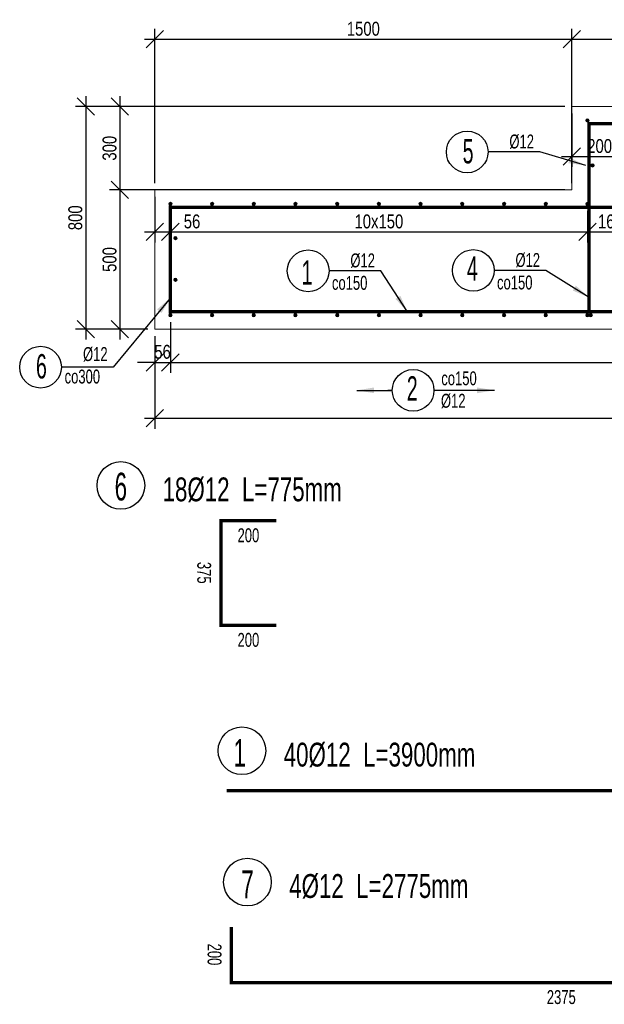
# Model space of a CAD drawing. Header units: millimetres. Extents: x 1495 to 2068, y -230 to 151.
# Tile 1 of 9: x 1510 to 1615, y -197 to -20. Entities that reach past the tile are written whole.
import ezdxf
from ezdxf.enums import TextEntityAlignment as Align

# ---------------------------------------------------------------- set-up
doc = ezdxf.new("R2010")
doc.units = ezdxf.units.MM
doc.header["$PDMODE"] = 65
for name, color, linetype in [('00ZbrGłó-L', 7, 'Continuous'), ('00ZbrGłó-T', 2, 'Continuous'), ('00ZbrGłó-W', 7, 'Continuous')]:
    doc.layers.add(name, color=color, linetype=linetype)
doc.layers.add('BK_Beton', color=2, linetype='Continuous', lineweight=15)
doc.styles.add('CDMSTYLE', font='CDMSIMPL', dxfattribs={"width": 0.8, "bigfont": 'CDMBIGPL'})
doc.dimstyles.new('CDM-MM25MM', dxfattribs={"dimscale": 25, "dimtxt": 2, "dimasz": 2.5, "dimexe": 1.5, "dimexo": 1, "dimgap": 0.5, "dimtad": 1, "dimdec": 0, "dimrnd": 1, "dimzin": 9, "dimtxsty": 'CDMSTYLE', "dimblk": 'OBLIQUE', "dimcen": 2.5, "dimdle": 1.5, "dimclrd": 8, "dimclre": 8, "dimclrt": 1, "dimadec": 1, "dimazin": 2, "dimtfac": 1, "dimtdec": 0, "dimtix": 1, "dimtmove": 2, "dimatfit": 3, "dimfxl": 1.5, "dimtvp": 1, "dimtolj": 1, "dimtzin": 0, "dimlwd": 25, "dimlwe": 25, "dimarcsym": 0})

# ---------------------------------------------------------------- blocks, each defined once
blk = doc.blocks.new('_OBLIQUE')
at = {"color": 0, "linetype": 'ByBlock'}
blk.add_line((-0.5, -0.5), (0.5, 0.5), dxfattribs=at)
blk = doc.blocks.new('*D68')
at = {"layer": 'BK_Beton', "color": 8, "lineweight": 25, "ltscale": 0.05, "transparency": 16777216}
for p, q in [((1537.26, -74.52), (1537.26, -83.63)), ((1534.46, -77.02), (1534.46, -83.63)), ((1534.46, -81.76), (1531.34, -81.76)), ((1534.46, -81.76), (1537.26, -81.76)), ((1537.26, -81.76), (1540.39, -81.76))]:
    blk.add_line(p, q, dxfattribs=at)
at = {"layer": 'Defpoints', "color": 0, "ltscale": 0.05, "transparency": 16777216}
for p in [(1537.26, -73.27), (1534.46, -75.77), (1537.26, -81.76)]:
    blk.add_point(p, dxfattribs=at)
at = {"layer": 'BK_Beton', "color": 8, "lineweight": 25, "ltscale": 0.05, "transparency": 16777216, "xscale": 3.124999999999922, "yscale": 3.124999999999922, "zscale": 3.124999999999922}
blk.add_blockref('_OBLIQUE', (1534.46, -81.76), dxfattribs=at)
at = {"layer": 'BK_Beton', "color": 8, "lineweight": 25, "ltscale": 0.05, "transparency": 16777216, "xscale": 3.124999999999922, "yscale": 3.124999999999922, "zscale": 3.124999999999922, "rotation": 180}
blk.add_blockref('_OBLIQUE', (1537.26, -81.76), dxfattribs=at)
at = {"layer": 'BK_Beton', "color": 1, "ltscale": 0.05, "transparency": 16777216, "insert": (1535.86, -79.88), "char_height": 2.5, "attachment_point": 5, "style": 'CDMSTYLE'}
blk.add_mtext('\\A1;56', dxfattribs=at)
blk = doc.blocks.new('*D69')
at = {"layer": 'BK_Beton', "color": 8, "lineweight": 25, "ltscale": 0.05, "transparency": 16777216}
for p, q in [((1537.26, -74.52), (1537.26, -83.63)), ((1724.76, -74.52), (1724.76, -83.63)), ((1535.39, -81.76), (1726.64, -81.76))]:
    blk.add_line(p, q, dxfattribs=at)
at = {"layer": 'Defpoints', "color": 0, "ltscale": 0.05, "transparency": 16777216}
for p in [(1537.26, -73.27), (1724.76, -73.27), (1724.76, -81.76)]:
    blk.add_point(p, dxfattribs=at)
at = {"layer": 'BK_Beton', "color": 8, "lineweight": 25, "ltscale": 0.05, "transparency": 16777216, "xscale": 3.124999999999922, "yscale": 3.124999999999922, "zscale": 3.124999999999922, "rotation": 180}
blk.add_blockref('_OBLIQUE', (1537.26, -81.76), dxfattribs=at)
at = {"layer": 'BK_Beton', "color": 8, "lineweight": 25, "ltscale": 0.05, "transparency": 16777216, "xscale": 3.124999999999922, "yscale": 3.124999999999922, "zscale": 3.124999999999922}
blk.add_blockref('_OBLIQUE', (1724.76, -81.76), dxfattribs=at)
at = {"layer": 'BK_Beton', "color": 1, "ltscale": 0.05, "transparency": 16777216, "insert": (1631.01, -79.88), "char_height": 2.5, "attachment_point": 5, "style": 'CDMSTYLE'}
blk.add_mtext('\\A1;25x150', dxfattribs=at)
blk = doc.blocks.new('*D75')
at = {"layer": 'BK_Beton', "color": 8, "lineweight": 25, "ltscale": 0.05, "transparency": 16777216}
for p, q in [((1534.46, -52.02), (1534.46, -60.19)), ((1537.26, -54.52), (1537.26, -60.19)), ((1532.59, -58.32), (1539.14, -58.32))]:
    blk.add_line(p, q, dxfattribs=at)
at = {"layer": 'Defpoints', "color": 0, "ltscale": 0.05, "transparency": 16777216}
for p in [(1534.46, -50.77), (1537.26, -53.27), (1537.26, -58.32)]:
    blk.add_point(p, dxfattribs=at)
at = {"layer": 'BK_Beton', "color": 8, "lineweight": 25, "ltscale": 0.05, "transparency": 16777216, "xscale": 3.124999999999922, "yscale": 3.124999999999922, "zscale": 3.124999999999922, "rotation": 180}
blk.add_blockref('_OBLIQUE', (1534.46, -58.32), dxfattribs=at)
at = {"layer": 'BK_Beton', "color": 8, "lineweight": 25, "ltscale": 0.05, "transparency": 16777216, "xscale": 3.124999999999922, "yscale": 3.124999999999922, "zscale": 3.124999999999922}
blk.add_blockref('_OBLIQUE', (1537.26, -58.32), dxfattribs=at)
at = {"layer": 'BK_Beton', "color": 1, "ltscale": 0.05, "transparency": 16777216, "insert": (1541.16, -56.44), "char_height": 2.5, "attachment_point": 5, "style": 'CDMSTYLE'}
blk.add_mtext('\\A1;56', dxfattribs=at)
blk = doc.blocks.new('*D76')
at = {"layer": 'BK_Beton', "color": 8, "lineweight": 25, "ltscale": 0.05, "transparency": 16777216}
for p, q in [((1537.26, -54.52), (1537.26, -60.19)), ((1612.26, -54.52), (1612.26, -60.19)), ((1535.39, -58.32), (1614.14, -58.32))]:
    blk.add_line(p, q, dxfattribs=at)
at = {"layer": 'Defpoints', "color": 0, "ltscale": 0.05, "transparency": 16777216}
for p in [(1537.26, -53.27), (1612.26, -53.27), (1612.26, -58.32)]:
    blk.add_point(p, dxfattribs=at)
at = {"layer": 'BK_Beton', "color": 8, "lineweight": 25, "ltscale": 0.05, "transparency": 16777216, "xscale": 3.124999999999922, "yscale": 3.124999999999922, "zscale": 3.124999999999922, "rotation": 180}
blk.add_blockref('_OBLIQUE', (1537.26, -58.32), dxfattribs=at)
at = {"layer": 'BK_Beton', "color": 8, "lineweight": 25, "ltscale": 0.05, "transparency": 16777216, "xscale": 3.124999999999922, "yscale": 3.124999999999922, "zscale": 3.124999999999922}
blk.add_blockref('_OBLIQUE', (1612.26, -58.32), dxfattribs=at)
at = {"layer": 'BK_Beton', "color": 1, "ltscale": 0.05, "transparency": 16777216, "insert": (1574.76, -56.44), "char_height": 2.5, "attachment_point": 5, "style": 'CDMSTYLE'}
blk.add_mtext('\\A1;10x150', dxfattribs=at)
blk = doc.blocks.new('*D77')
at = {"layer": 'BK_Beton', "color": 8, "lineweight": 25, "ltscale": 0.05, "transparency": 16777216}
for p, q in [((1612.26, -54.52), (1612.26, -60.19)), ((1620.51, -54.52), (1620.51, -60.19)), ((1610.39, -58.32), (1622.39, -58.32))]:
    blk.add_line(p, q, dxfattribs=at)
at = {"layer": 'Defpoints', "color": 0, "ltscale": 0.05, "transparency": 16777216}
for p in [(1612.26, -53.27), (1620.51, -53.27), (1620.51, -58.32)]:
    blk.add_point(p, dxfattribs=at)
at = {"layer": 'BK_Beton', "color": 8, "lineweight": 25, "ltscale": 0.05, "transparency": 16777216, "xscale": 3.124999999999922, "yscale": 3.124999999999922, "zscale": 3.124999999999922, "rotation": 180}
blk.add_blockref('_OBLIQUE', (1612.26, -58.32), dxfattribs=at)
at = {"layer": 'BK_Beton', "color": 8, "lineweight": 25, "ltscale": 0.05, "transparency": 16777216, "xscale": 3.124999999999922, "yscale": 3.124999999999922, "zscale": 3.124999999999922}
blk.add_blockref('_OBLIQUE', (1620.51, -58.32), dxfattribs=at)
at = {"layer": 'BK_Beton', "color": 1, "ltscale": 0.05, "transparency": 16777216, "insert": (1616.39, -56.44), "char_height": 2.5, "attachment_point": 5, "style": 'CDMSTYLE'}
blk.add_mtext('\\A1;165', dxfattribs=at)
blk = doc.blocks.new('ZbOpiSkr01A')
at = {"color": 9, "linetype": 'Continuous', "lineweight": 25, "style": 'CDMSTYLE', "flags": 1}
for tag, p, width in [('LICZBA', (1.01, 5.65), 0.7), ('ROZSTAW', (9.2, 5.65), 0.85)]:
    blk.add_attdef(tag, p, '', height=2, dxfattribs=dict(at, width=width))
at = {"color": 0, "linetype": 'Continuous', "lineweight": 20, "style": 'CDMSTYLE', "width": 0.7}
blk.add_attdef('TEKST_GORNY', (1, 0.5), '', height=2, dxfattribs=at)
at = {"color": 0, "linetype": 'Continuous', "lineweight": -2, "style": 'CDMSTYLE', "width": 0.7}
blk.add_attdef('TEKST_DOLNY', (1.05, -2.73), '', height=2, dxfattribs=at)
blk = doc.blocks.new('*D88')
at = {"layer": 'BK_Beton', "color": 8, "lineweight": 25, "ltscale": 0.05, "transparency": 16777216}
for p, q in [((1534.46, -77.02), (1534.46, -93.68)), ((1734.46, -77.02), (1734.46, -93.68)), ((1532.59, -91.81), (1736.34, -91.81))]:
    blk.add_line(p, q, dxfattribs=at)
at = {"layer": 'Defpoints', "color": 0, "ltscale": 0.05, "transparency": 16777216}
for p in [(1534.46, -75.77), (1734.46, -75.77), (1734.46, -91.81)]:
    blk.add_point(p, dxfattribs=at)
at = {"layer": 'BK_Beton', "color": 8, "lineweight": 25, "ltscale": 0.05, "transparency": 16777216, "xscale": 3.124999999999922, "yscale": 3.124999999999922, "zscale": 3.124999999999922, "rotation": 180}
blk.add_blockref('_OBLIQUE', (1534.46, -91.81), dxfattribs=at)
at = {"layer": 'BK_Beton', "color": 8, "lineweight": 25, "ltscale": 0.05, "transparency": 16777216, "xscale": 3.124999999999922, "yscale": 3.124999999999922, "zscale": 3.124999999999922}
blk.add_blockref('_OBLIQUE', (1734.46, -91.81), dxfattribs=at)
at = {"layer": 'BK_Beton', "color": 1, "ltscale": 0.05, "transparency": 16777216, "insert": (1634.46, -89.93), "char_height": 2.5, "attachment_point": 5, "style": 'CDMSTYLE'}
blk.add_mtext('\\A1;4000', dxfattribs=at)
blk = doc.blocks.new('*D89')
at = {"layer": 'BK_Beton', "color": 8, "lineweight": 25, "ltscale": 0.05, "transparency": 16777216}
for p, q in [((1534.46, -49.52), (1534.46, -21.81)), ((1609.46, -49.52), (1609.46, -21.81)), ((1532.59, -23.68), (1611.34, -23.68))]:
    blk.add_line(p, q, dxfattribs=at)
at = {"layer": 'Defpoints', "color": 0, "ltscale": 0.05, "transparency": 16777216}
for p in [(1609.46, -23.68), (1534.46, -50.77), (1609.46, -50.77)]:
    blk.add_point(p, dxfattribs=at)
at = {"layer": 'BK_Beton', "color": 8, "lineweight": 25, "ltscale": 0.05, "transparency": 16777216, "xscale": 3.124999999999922, "yscale": 3.124999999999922, "zscale": 3.124999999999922, "rotation": 180}
blk.add_blockref('_OBLIQUE', (1534.46, -23.68), dxfattribs=at)
at = {"layer": 'BK_Beton', "color": 8, "lineweight": 25, "ltscale": 0.05, "transparency": 16777216, "xscale": 3.124999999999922, "yscale": 3.124999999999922, "zscale": 3.124999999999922}
blk.add_blockref('_OBLIQUE', (1609.46, -23.68), dxfattribs=at)
at = {"layer": 'BK_Beton', "color": 1, "ltscale": 0.05, "transparency": 16777216, "insert": (1571.96, -21.81), "char_height": 2.5, "attachment_point": 5, "style": 'CDMSTYLE'}
blk.add_mtext('\\A1;1500', dxfattribs=at)
blk = doc.blocks.new('*D90')
at = {"layer": 'BK_Beton', "color": 8, "lineweight": 25, "ltscale": 0.05, "transparency": 16777216}
for p, q in [((1609.46, -34.41), (1609.46, -21.81)), ((1659.46, -34.41), (1659.46, -21.81)), ((1607.59, -23.68), (1661.34, -23.68))]:
    blk.add_line(p, q, dxfattribs=at)
at = {"layer": 'Defpoints', "color": 0, "ltscale": 0.05, "transparency": 16777216}
for p in [(1659.46, -23.68), (1609.46, -35.66), (1659.46, -35.66)]:
    blk.add_point(p, dxfattribs=at)
at = {"layer": 'BK_Beton', "color": 8, "lineweight": 25, "ltscale": 0.05, "transparency": 16777216, "xscale": 3.124999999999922, "yscale": 3.124999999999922, "zscale": 3.124999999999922, "rotation": 180}
blk.add_blockref('_OBLIQUE', (1609.46, -23.68), dxfattribs=at)
at = {"layer": 'BK_Beton', "color": 8, "lineweight": 25, "ltscale": 0.05, "transparency": 16777216, "xscale": 3.124999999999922, "yscale": 3.124999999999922, "zscale": 3.124999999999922}
blk.add_blockref('_OBLIQUE', (1659.46, -23.68), dxfattribs=at)
at = {"layer": 'BK_Beton', "color": 1, "ltscale": 0.05, "transparency": 16777216, "insert": (1634.46, -21.81), "char_height": 2.5, "attachment_point": 5, "style": 'CDMSTYLE'}
blk.add_mtext('\\A1;1000', dxfattribs=at)
blk = doc.blocks.new('*D92')
at = {"layer": 'BK_Beton', "color": 8, "lineweight": 25, "ltscale": 0.05, "transparency": 16777216}
for p, q in [((1528.2, -33.9), (1528.2, -52.65)), ((1608.21, -35.77), (1526.33, -35.77)), ((1608.21, -50.77), (1526.33, -50.77))]:
    blk.add_line(p, q, dxfattribs=at)
at = {"layer": 'Defpoints', "color": 0, "ltscale": 0.05, "transparency": 16777216}
for p in [(1609.46, -35.77), (1528.2, -50.77), (1609.46, -50.77)]:
    blk.add_point(p, dxfattribs=at)
at = {"layer": 'BK_Beton', "color": 8, "lineweight": 25, "ltscale": 0.05, "transparency": 16777216, "xscale": 3.124999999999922, "yscale": 3.124999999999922, "zscale": 3.124999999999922}
for p, rotation in [((1528.2, -35.77), 90), ((1528.2, -50.77), 270)]:
    blk.add_blockref('_OBLIQUE', p, dxfattribs=dict(at, rotation=rotation))
at = {"layer": 'BK_Beton', "color": 1, "ltscale": 0.05, "transparency": 16777216, "insert": (1526.33, -43.27), "char_height": 2.5, "attachment_point": 5, "rotation": 90, "style": 'CDMSTYLE'}
blk.add_mtext('\\A1;300', dxfattribs=at)
blk = doc.blocks.new('*D93')
at = {"layer": 'BK_Beton', "color": 8, "lineweight": 25, "ltscale": 0.05, "transparency": 16777216}
for p, q in [((1528.2, -48.9), (1528.2, -77.65)), ((1533.21, -50.77), (1526.33, -50.77)), ((1533.21, -75.77), (1526.33, -75.77))]:
    blk.add_line(p, q, dxfattribs=at)
at = {"layer": 'Defpoints', "color": 0, "ltscale": 0.05, "transparency": 16777216}
for p in [(1534.46, -50.77), (1528.2, -75.77), (1534.46, -75.77)]:
    blk.add_point(p, dxfattribs=at)
at = {"layer": 'BK_Beton', "color": 8, "lineweight": 25, "ltscale": 0.05, "transparency": 16777216, "xscale": 3.124999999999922, "yscale": 3.124999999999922, "zscale": 3.124999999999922}
for p, rotation in [((1528.2, -50.77), 90), ((1528.2, -75.77), 270)]:
    blk.add_blockref('_OBLIQUE', p, dxfattribs=dict(at, rotation=rotation))
at = {"layer": 'BK_Beton', "color": 1, "ltscale": 0.05, "transparency": 16777216, "insert": (1526.33, -63.27), "char_height": 2.5, "attachment_point": 5, "rotation": 90, "style": 'CDMSTYLE'}
blk.add_mtext('\\A1;500', dxfattribs=at)
blk = doc.blocks.new('*D94')
at = {"layer": 'BK_Beton', "color": 8, "lineweight": 25, "ltscale": 0.05, "transparency": 16777216}
for p, q in [((1522.06, -33.9), (1522.06, -77.65)), ((1608.21, -35.77), (1520.18, -35.77)), ((1533.21, -75.77), (1520.18, -75.77))]:
    blk.add_line(p, q, dxfattribs=at)
at = {"layer": 'Defpoints', "color": 0, "ltscale": 0.05, "transparency": 16777216}
for p in [(1609.46, -35.77), (1522.06, -75.77), (1534.46, -75.77)]:
    blk.add_point(p, dxfattribs=at)
at = {"layer": 'BK_Beton', "color": 8, "lineweight": 25, "ltscale": 0.05, "transparency": 16777216, "xscale": 3.124999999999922, "yscale": 3.124999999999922, "zscale": 3.124999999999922}
for p, rotation in [((1522.06, -35.77), 90), ((1522.06, -75.77), 270)]:
    blk.add_blockref('_OBLIQUE', p, dxfattribs=dict(at, rotation=rotation))
at = {"layer": 'BK_Beton', "color": 1, "ltscale": 0.05, "transparency": 16777216, "insert": (1520.18, -55.77), "char_height": 2.5, "attachment_point": 5, "rotation": 90, "style": 'CDMSTYLE'}
blk.add_mtext('\\A1;800', dxfattribs=at)
blk = doc.blocks.new('*D95')
at = {"layer": 'BK_Beton', "color": 8, "lineweight": 25, "ltscale": 0.05, "transparency": 16777216}
for p, q in [((1609.46, -37.02), (1609.46, -46.64)), ((1619.46, -37.02), (1619.46, -46.64)), ((1607.59, -44.77), (1621.34, -44.77))]:
    blk.add_line(p, q, dxfattribs=at)
at = {"layer": 'Defpoints', "color": 0, "ltscale": 0.05, "transparency": 16777216}
for p in [(1609.46, -35.77), (1619.46, -35.77), (1619.46, -44.77)]:
    blk.add_point(p, dxfattribs=at)
at = {"layer": 'BK_Beton', "color": 8, "lineweight": 25, "ltscale": 0.05, "transparency": 16777216, "xscale": 3.124999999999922, "yscale": 3.124999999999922, "zscale": 3.124999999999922, "rotation": 180}
blk.add_blockref('_OBLIQUE', (1609.46, -44.77), dxfattribs=at)
at = {"layer": 'BK_Beton', "color": 8, "lineweight": 25, "ltscale": 0.05, "transparency": 16777216, "xscale": 3.124999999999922, "yscale": 3.124999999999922, "zscale": 3.124999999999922}
blk.add_blockref('_OBLIQUE', (1619.46, -44.77), dxfattribs=at)
at = {"layer": 'BK_Beton', "color": 1, "ltscale": 0.05, "transparency": 16777216, "insert": (1614.46, -42.89), "char_height": 2.5, "attachment_point": 5, "style": 'CDMSTYLE'}
blk.add_mtext('\\A1;200', dxfattribs=at)
blk = doc.blocks.new('ZbOpiPel01A')
at = {"linetype": 'Continuous'}
blk.add_circle((0, 3.19), 3, dxfattribs=at)
at = {"color": 9, "linetype": 'Continuous', "lineweight": 25, "style": 'CDMSTYLE', "width": 0.7, "flags": 1}
for tag, p in [('RYSUNEK', (-2.38, 10.14)), ('ELEM', (10.88, 10.14)), ('DLUG', (21.77, 10.14)), ('IDENT', (-2.36, 7.36)), ('KSZTALT', (4.72, 7.36)), ('HAK', (15.3, 7.36)), ('STAL', (23.72, 7.36)), ('SREDN', (30.31, 7.36)), ('LICZBA', (21.77, 4.88))]:
    blk.add_attdef(tag, p, '', height=2, dxfattribs=at)
at = {"color": 0, "linetype": 'Continuous', "lineweight": -2, "style": 'CDMSTYLE', "width": 0.6}
blk.add_attdef('NR', text='', height=3.5, dxfattribs=at).set_placement((0, 3.19), align=Align.MIDDLE)
at = {"linetype": 'Continuous', "style": 'CDMSTYLE', "width": 0.7}
for tag, p, height in [('TEKST_OPISOWY', (5.26, 1.2), 3), ('UWAGA1', (5.32, -1.85), 2), ('UWAGA2', (5.39, -4.64), 2)]:
    blk.add_attdef(tag, p, '', height=height, dxfattribs=at)

msp = doc.modelspace()

# ---------------------------------------------------------------- hatches: boundary and pattern name
at = {"layer": '00ZbrGłó-L', "linetype": 'Continuous', "lineweight": 20, "ltscale": 0.05}
for points in [[(1612.562, -38.273, 1), (1611.962, -38.273, 1)], [(1613.473, -46.349, 1), (1612.873, -46.349, 1)], [(1537.562, -53.273, 1), (1536.962, -53.273, 1)], [(1545.062, -53.273, 1), (1544.462, -53.273, 1)], [(1552.562, -53.273, 1), (1551.962, -53.273, 1)], [(1560.062, -53.273, 1), (1559.462, -53.273, 1)], [(1567.562, -53.273, 1), (1566.962, -53.273, 1)], [(1575.062, -53.273, 1), (1574.462, -53.273, 1)], [(1582.562, -53.273, 1), (1581.962, -53.273, 1)], [(1590.062, -53.273, 1), (1589.462, -53.273, 1)], [(1597.562, -53.273, 1), (1596.962, -53.273, 1)], [(1605.062, -53.273, 1), (1604.462, -53.273, 1)], [(1612.562, -53.273, 1), (1611.962, -53.273, 1)], [(1538.462, -59.421, 1), (1537.862, -59.421, 1)], [(1538.462, -66.921, 1), (1537.862, -66.921, 1)], [(1537.562, -73.273, 1), (1536.962, -73.273, 1)], [(1545.062, -73.273, 1), (1544.462, -73.273, 1)], [(1552.562, -73.273, 1), (1551.962, -73.273, 1)], [(1560.062, -73.273, 1), (1559.462, -73.273, 1)], [(1567.562, -73.273, 1), (1566.962, -73.273, 1)], [(1575.062, -73.273, 1), (1574.462, -73.273, 1)], [(1582.562, -73.273, 1), (1581.962, -73.273, 1)], [(1590.062, -73.273, 1), (1589.462, -73.273, 1)], [(1597.562, -73.273, 1), (1596.962, -73.273, 1)], [(1605.062, -73.273, 1), (1604.462, -73.273, 1)], [(1612.562, -73.273, 1), (1611.962, -73.273, 1)], [(1613.162, -73.273, 1), (1612.562, -73.273, 1)]]:
    msp.add_hatch(color=3, dxfattribs=at).paths.add_polyline_path(points)

# ---------------------------------------------------------------- linework, layer by layer
at = {"color": 0, "linetype": 'Continuous'}
for centre in [(1590.641, -43.931), (1562.045, -65.307), (1591.732, -65.236), (1513.915, -82.618), (1580.921, -86.786)]:
    msp.add_circle(centre, 3.75, dxfattribs=at)
at = {"layer": '00ZbrGłó-L', "color": 3, "linetype": 'Continuous', "lineweight": 20, "ltscale": 0.05, "const_width": 0.6}
msp.add_lwpolyline([(1612.562, -38.857), (1656.362, -38.857), (1656.362, -72.657), (1612.562, -72.657)], close=True, dxfattribs=at)
for points in [[(1536.962, -53.873), (1731.962, -53.873)], [(1547.262, -53.873), (1537.262, -53.873), (1537.262, -72.673), (1547.262, -72.673)], [(1536.962, -72.673), (1731.962, -72.673)], [(1556.34, -110.231), (1546.34, -110.231), (1546.34, -129.031), (1556.34, -129.031)], [(1547.402, -158.748), (1742.402, -158.748)], [(1548.206, -183.242), (1548.206, -193.242), (1667.006, -193.242), (1667.006, -183.242)]]:
    msp.add_lwpolyline(points, dxfattribs=at)
at = {"layer": '00ZbrGłó-L', "color": 3, "linetype": 'Continuous', "lineweight": 20, "ltscale": 0.05}
for centre in [(1612.262, -38.273), (1613.173, -46.349), (1537.262, -53.273), (1544.762, -53.273), (1552.262, -53.273), (1559.762, -53.273), (1567.262, -53.273), (1574.762, -53.273), (1582.262, -53.273), (1589.762, -53.273), (1597.262, -53.273), (1604.762, -53.273), (1612.262, -53.273), (1538.162, -59.421), (1538.162, -66.921), (1537.262, -73.273), (1544.762, -73.273), (1552.262, -73.273), (1559.762, -73.273), (1567.262, -73.273), (1574.762, -73.273), (1582.262, -73.273), (1589.762, -73.273), (1597.262, -73.273), (1604.762, -73.273), (1612.262, -73.273), (1612.862, -73.273)]:
    msp.add_circle(centre, 0.3, dxfattribs=at)
at = {"layer": 'BK_Beton', "ltscale": 0.05}
for p, q in [((1609.462, -35.773), (1659.462, -35.773)), ((1609.462, -50.773), (1609.462, -35.773)), ((1534.462, -50.773), (1609.462, -50.773)), ((1534.462, -75.773), (1534.462, -50.773)), ((1734.462, -75.773), (1534.462, -75.773))]:
    msp.add_line(p, q, dxfattribs=at)

# ---------------------------------------------------------------- block references
at = {"layer": '00ZbrGłó-T', "color": 1, "linetype": 'Continuous', "lineweight": 25, "ltscale": 0.05}
ref = msp.add_blockref('ZbOpiSkr01A', (1603.477, -43.931), dxfattribs=dict(at, xscale=-1.249999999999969, yscale=1.249999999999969, zscale=1.249999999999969))
ref.add_attrib('TEKST_GORNY', '%%c12', (1598.227, -43.306), dxfattribs={"layer": '0', "color": 0, "linetype": 'Continuous', "lineweight": 20, "height": 2.5, "style": 'CDMSTYLE', "width": 0.7})
ref = msp.add_blockref('ZbOpiSkr01A', (1574.881, -65.307), dxfattribs=dict(at, xscale=-1.249999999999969, yscale=1.249999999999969, zscale=1.249999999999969))
ref.add_attrib('TEKST_GORNY', '%%c12', (1569.631, -64.682), dxfattribs={"layer": '0', "color": 0, "linetype": 'Continuous', "lineweight": 20, "height": 2.5, "style": 'CDMSTYLE', "width": 0.7})
ref.add_attrib('TEKST_DOLNY', 'co150', (1566.32, -68.721), dxfattribs={"layer": '0', "color": 0, "linetype": 'Continuous', "lineweight": -2, "height": 2.5, "style": 'CDMSTYLE', "width": 0.7})
ref = msp.add_blockref('ZbOpiSkr01A', (1604.568, -65.236), dxfattribs=dict(at, xscale=-1.249999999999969, yscale=1.249999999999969, zscale=1.249999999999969))
ref.add_attrib('TEKST_GORNY', '%%c12', (1599.318, -64.611), dxfattribs={"layer": '0', "color": 0, "linetype": 'Continuous', "lineweight": 20, "height": 2.5, "style": 'CDMSTYLE', "width": 0.7})
ref.add_attrib('TEKST_DOLNY', 'co150', (1596.006, -68.65), dxfattribs={"layer": '0', "color": 0, "linetype": 'Continuous', "lineweight": -2, "height": 2.5, "style": 'CDMSTYLE', "width": 0.7})
ref = msp.add_blockref('ZbOpiSkr01A', (1526.804, -82.144), dxfattribs=dict(at, xscale=-1.249999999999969, yscale=1.249999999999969, zscale=1.249999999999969))
ref.add_attrib('TEKST_GORNY', '%%c12', (1521.554, -81.519), dxfattribs={"layer": '0', "color": 0, "linetype": 'Continuous', "lineweight": 20, "height": 2.5, "style": 'CDMSTYLE', "width": 0.7})
ref.add_attrib('TEKST_DOLNY', 'co300', (1518.243, -85.558), dxfattribs={"layer": '0', "color": 0, "linetype": 'Continuous', "lineweight": -2, "height": 2.5, "style": 'CDMSTYLE', "width": 0.7})
ref = msp.add_blockref('ZbOpiSkr01A', (1584.671, -86.786), dxfattribs=dict(at, xscale=-1.249999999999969, yscale=1.249999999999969, zscale=1.249999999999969, rotation=180))
ref.add_attrib('TEKST_GORNY', '%%c12', (1585.921, -89.911), dxfattribs={"layer": '0', "color": 0, "linetype": 'Continuous', "lineweight": 20, "height": 2.5, "style": 'CDMSTYLE', "width": 0.7})
ref.add_attrib('TEKST_DOLNY', 'co150', (1585.983, -85.872), dxfattribs={"layer": '0', "color": 0, "linetype": 'Continuous', "lineweight": -2, "height": 2.5, "style": 'CDMSTYLE', "width": 0.7})
at = {"layer": '00ZbrGłó-T', "color": 3, "linetype": 'Continuous', "lineweight": 50, "ltscale": 0.05}
ref = msp.add_blockref('ZbOpiPel01A', (1528.357, -108.441), dxfattribs=dict(at, xscale=1.428571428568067, yscale=1.428571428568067, zscale=1.428571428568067))
ref.add_attrib('NR', '6', dxfattribs={"layer": '0', "color": 0, "linetype": 'Continuous', "lineweight": -2, "height": 5, "style": 'CDMSTYLE', "width": 0.6}).set_placement((1528.357, -104.081), align=Align.MIDDLE)
ref.add_attrib('TEKST_OPISOWY', '18%%c12  L=775mm', (1535.864, -106.732), dxfattribs={"layer": '0', "linetype": 'Continuous', "height": 4.28571, "style": 'CDMSTYLE', "width": 0.7})
ref = msp.add_blockref('ZbOpiPel01A', (1550.138, -156.115), dxfattribs=dict(at, xscale=1.428571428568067, yscale=1.428571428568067, zscale=1.428571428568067))
ref.add_attrib('NR', '1', dxfattribs={"layer": '0', "color": 0, "linetype": 'Continuous', "lineweight": -2, "height": 5, "style": 'CDMSTYLE', "width": 0.6}).set_placement((1549.738, -151.954), align=Align.MIDDLE)
ref.add_attrib('TEKST_OPISOWY', '40%%c12  L=3900mm', (1557.645, -154.406), dxfattribs={"layer": '0', "linetype": 'Continuous', "height": 4.28571, "style": 'CDMSTYLE', "width": 0.7})
ref = msp.add_blockref('ZbOpiPel01A', (1551.123, -179.729), dxfattribs=dict(at, xscale=1.428571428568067, yscale=1.428571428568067, zscale=1.428571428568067))
ref.add_attrib('NR', '7', dxfattribs={"layer": '0', "color": 0, "linetype": 'Continuous', "lineweight": -2, "height": 5, "style": 'CDMSTYLE', "width": 0.6}).set_placement((1551.123, -175.568), align=Align.MIDDLE)
ref.add_attrib('TEKST_OPISOWY', '4%%c12  L=2775mm', (1558.631, -178.02), dxfattribs={"layer": '0', "linetype": 'Continuous', "height": 4.28571, "style": 'CDMSTYLE', "width": 0.7})

# ---------------------------------------------------------------- texts
at = {"color": 2, "linetype": 'Continuous', "lineweight": -2, "style": 'CDMSTYLE', "width": 0.6}
for tag, p in [('5', (1590.797, -43.837)), ('1', (1561.839, -65.624)), ('4', (1591.571, -64.86)), ('6', (1514.072, -82.458)), ('2', (1580.76, -86.41))]:
    msp.add_attdef(tag, text='', height=4.375, dxfattribs=at).set_placement(p, align=Align.MIDDLE)
at = {"layer": '00ZbrGłó-W', "color": 1, "linetype": 'Continuous', "lineweight": 25, "ltscale": 0.05, "style": 'CDMSTYLE', "width": 0.7}
for s, rotation, p in [('200', 359.99854, (1551.297, -112.837)), ('375', 269.99854, (1543.344, -119.577)), ('200', 359.99854, (1551.297, -131.637)), ('200', 269.99854, (1545.21, -188.188)), ('2375', 359.99854, (1607.564, -195.848))]:
    msp.add_text(s, height=2.5, rotation=rotation, dxfattribs=at).set_placement(p, align=Align.MIDDLE_CENTER)

# ---------------------------------------------------------------- dimensions: what is measured, and where the dimension line sits
at = {"layer": 'BK_Beton', "ltscale": 0.05}
for base, p1, p2, picture, middle in [((1609.462, -23.681), (1534.462, -50.773), (1609.462, -50.773), '*D89', (1571.962, -21.806)), ((1659.462, -23.681), (1609.462, -35.664), (1659.462, -35.664), '*D90', (1634.462, -21.806)), ((1619.462, -44.768), (1609.462, -35.773), (1619.462, -35.773), '*D95', (1614.462, -42.893)), ((1620.512, -58.316), (1612.262, -53.273), (1620.512, -53.273), '*D77', (1616.387, -56.441)), ((1537.262, -81.759), (1534.462, -75.773), (1537.262, -73.273), '*D68', (1535.862, -79.884)), ((1734.462, -91.809), (1534.462, -75.773), (1734.462, -75.773), '*D88', (1634.462, -89.934))]:
    dim = msp.add_linear_dim(base=base, p1=p1, p2=p2, dimstyle='CDM-MM25MM', override={"dimscale": 1.25, "dimlfac": 20}, dxfattribs=at)
    dim.commit()
    dim.dimension.update_dxf_attribs({"geometry": picture, "text_midpoint": middle})
for base, p1, p2, picture, middle in [((1522.057, -75.773), (1609.462, -35.773), (1534.462, -75.773), '*D94', (1520.182, -55.773)), ((1528.204, -50.773), (1609.462, -35.773), (1609.462, -50.773), '*D92', (1526.329, -43.273)), ((1528.204, -75.773), (1534.462, -50.773), (1534.462, -75.773), '*D93', (1526.329, -63.273))]:
    dim = msp.add_linear_dim(base=base, p1=p1, p2=p2, angle=90, dimstyle='CDM-MM25MM', override={"dimscale": 1.25, "dimlfac": 20}, dxfattribs=at)
    dim.commit()
    dim.dimension.update_dxf_attribs({"geometry": picture, "text_midpoint": middle})
dim = msp.add_linear_dim(base=(1537.262, -58.316), p1=(1534.462, -50.773), p2=(1537.262, -53.273), dimstyle='CDM-MM25MM', override={"dimscale": 1.25, "dimlfac": 20}, dxfattribs=at)
dim.commit()
dim.dimension.update_dxf_attribs({"geometry": '*D75', "text_midpoint": (1541.158, -56.441), "dimtype": 160})
for base, p1, p2, text, picture, middle in [((1612.262, -58.316), (1537.262, -53.273), (1612.262, -53.273), '10x150', '*D76', (1574.762, -56.441)), ((1724.762, -81.759), (1537.262, -73.273), (1724.762, -73.273), '25x150', '*D69', (1631.012, -79.884))]:
    dim = msp.add_linear_dim(base=base, p1=p1, p2=p2, text=text, dimstyle='CDM-MM25MM', override={"dimscale": 1.25, "dimlfac": 20}, dxfattribs=at)
    dim.commit()
    dim.dimension.update_dxf_attribs({"geometry": picture, "text_midpoint": middle})

# ---------------------------------------------------------------- leaders
at = {"layer": '00ZbrGłó-T', "color": 9, "linetype": 'Continuous', "lineweight": 18, "ltscale": 0.05}
for points in [[(1611.973, -46.349), (1603.706, -43.931), (1594.461, -43.931)], [(1579.889, -72.701), (1575.11, -65.307), (1565.864, -65.307)], [(1612.562, -70.078), (1604.797, -65.236), (1595.551, -65.236)], [(1537.262, -70.157), (1526.98, -82.618), (1517.734, -82.618)], [(1570.775, -86.786), (1577.171, -86.786), (1576.397, -86.786)], [(1595.537, -86.786), (1585.455, -86.786), (1584.671, -86.786)]]:
    msp.add_leader(points, dimstyle='CDM-MM25MM', override={"dimscale": 1.25}, dxfattribs=at)

doc.saveas('drawing.dxf')
